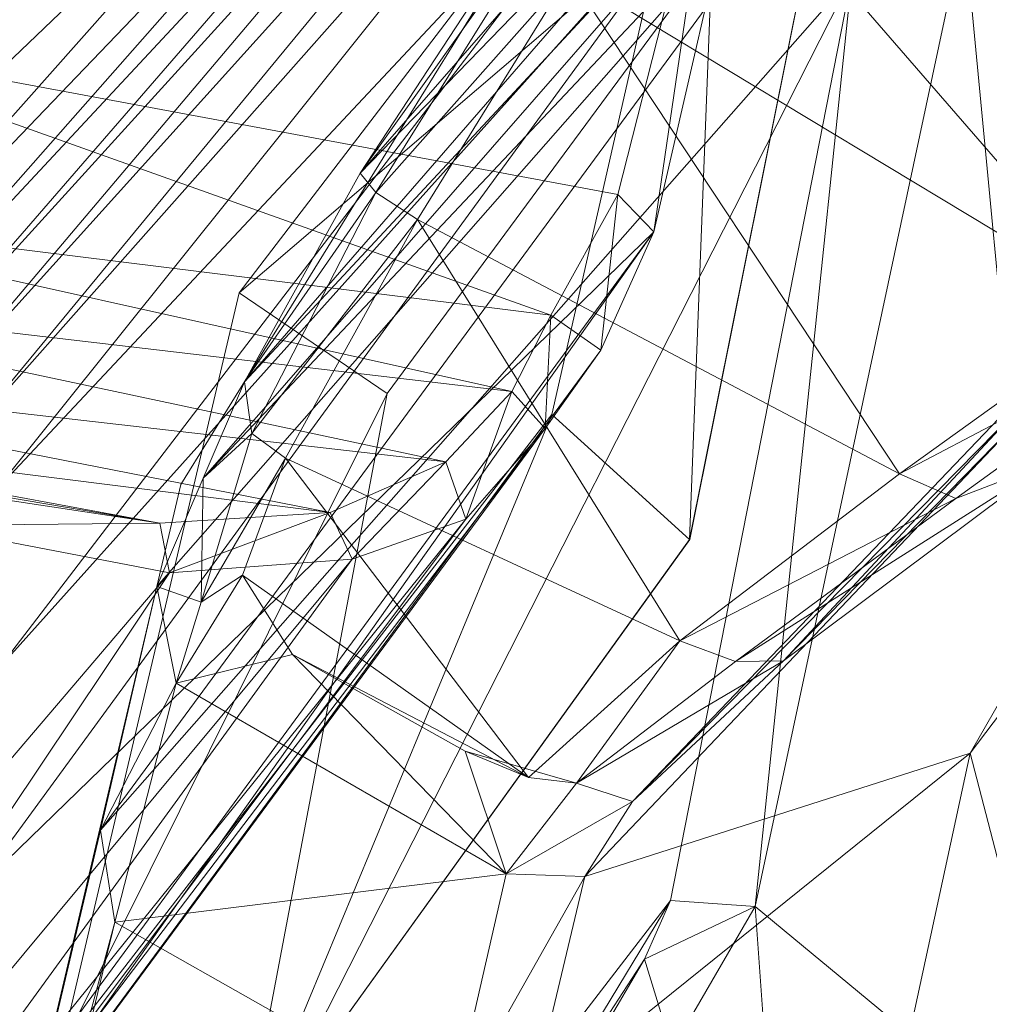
# Model space of a CAD drawing. Header units: inches. Extents: x -296 to -171, y 54 to 179.
# Tile 59 of 75: x -268.65 to -267.1, y 64.87 to 66.44. Entities that reach past the tile are written whole.
import ezdxf

# ---------------------------------------------------------------- set-up
doc = ezdxf.new("R2010")
doc.units = ezdxf.units.IN
doc.header["$LTSCALE"] = 0.299896
doc.header["$MEASUREMENT"] = 0
doc.layers.add('A-FURN-HAWORTH-ATT', color=7, linetype='Continuous')
doc.layers.add('CET Default', color=7, linetype='Continuous')
doc.layers.add('A-FURN-P-SEAT', color=7, linetype='Continuous', true_color=0xce0000)
doc.layers.add('CET color Grey80', color=7, linetype='Continuous', true_color=0xcccdc8)
doc.styles.add('Arial', font='arial.ttf')

# ---------------------------------------------------------------- blocks, each defined once
blk = doc.blocks.new('*C69')
at = {"layer": 'A-FURN-P-SEAT', "linetype": 'Continuous', "lineweight": 0}
blk.add_lwpolyline([(3.7176, 22.4706), (0, 22.6994), (-3.7176, 22.4706), (-5.0865, 22.2104), (-6.8159, 21.4823), (-7.6765, 20.6877), (-9.5419, 20.26), (-9.9815, 19.7036), (-10.0826, 18.8126), (-10.3897, 18.8231), (-10.5124, 17.6049), (-10.115, 16.4274), (-9.7353, 16.1932), (-8.2639, 16.9075), (-7.6002, 18.3869), (-5.8408, 18.5032), (-4.4815, 18.2375), (-3.4639, 17.7498), (-2.6681, 16.8798), (-2.2447, 16.0431), (-2.034, 14.7768), (-1.9097, 11.9308)], dxfattribs=at)
blk.add_lwpolyline([(-9.765, 17.935), (-10.5072, 20.401), (-11.3206, 20.3428), (-11.6141, 19.3691), (-11.6938, 18.3758), (-11.1732, 16.6907), (-11.9144, 14.7256), (-12.3443, 12.5295), (-12.0366, 9.0761), (-11.8787, 8.7652), (-10.8723, 8.5484), (-10.6323, 8.6602), (-9.8061, 16.593), (-9.765, 17.935)], close=True, dxfattribs=at)
at = {"layer": 'A-FURN-HAWORTH-ATT', "linetype": 'Continuous', "style": 'Arial'}
for tag in ['CAPPN', 'CAPTG', 'CAPQT', 'CAPMC', 'CAPMG', 'L2', 'L3', 'PSPN', 'PST1', 'PST2', 'PST3', 'PSQT', 'PSMC', 'L1']:
    blk.add_attdef(tag, (0, 0), '', height=0.00394, dxfattribs=at).dxf.unprotected_set("ltscale", 0)
blk = doc.blocks.new('*C115')
at = {"layer": 'CET color Grey80', "linetype": 'Continuous', "lineweight": 0}
for points in [[(-10.6406, 18.5878, 19.3917), (-10.0232, 18.5928, 19.3341), (-10.5531, 20.3949, 12.2422), (-10.6406, 18.5878, 19.3917)], [(-10.4814, 20.3153, 12.2054), (-10.5531, 20.3949, 12.2422), (-10.0232, 18.5928, 19.3341), (-10.4814, 20.3153, 12.2054)], [(-10.4814, 20.3153, 12.2054), (-10.774, 18.1195, 11.5769), (-10.7636, 18.6271, 11.2101), (-10.4814, 20.3153, 12.2054)], [(-10.4814, 20.3153, 12.2054), (-10.2875, 16.6973, 17.5924), (-10.774, 18.1195, 11.5769), (-10.4814, 20.3153, 12.2054)], [(-10.4814, 20.3153, 12.2054), (-9.9299, 18.4771, 19.2697), (-10.2875, 16.6973, 17.5924), (-10.4814, 20.3153, 12.2054)], [(-10.4814, 20.3153, 12.2054), (-10.0232, 18.5928, 19.3341), (-9.9299, 18.4771, 19.2697), (-10.4814, 20.3153, 12.2054)], [(-9.8197, 18.0661, 12.7055), (-9.686, 20.0817, 13.5256), (-9.4193, 20.2419, 13.0551), (-9.8197, 18.0661, 12.7055)], [(-9.4408, 18.1981, 12.218), (-9.8197, 18.0661, 12.7055), (-9.4193, 20.2419, 13.0551), (-9.4408, 18.1981, 12.218)], [(-10.0616, 17.9015, 13.268), (-9.8498, 19.9156, 14.0607), (-9.686, 20.0817, 13.5256), (-10.0616, 17.9015, 13.268)], [(-9.8197, 18.0661, 12.7055), (-10.0616, 17.9015, 13.268), (-9.686, 20.0817, 13.5256), (-9.8197, 18.0661, 12.7055)], [(-10.1868, 17.7553, 13.878), (-9.9434, 19.7649, 14.5955), (-9.8498, 19.9156, 14.0607), (-10.1868, 17.7553, 13.878)], [(-10.0616, 17.9015, 13.268), (-10.1868, 17.7553, 13.878), (-9.8498, 19.9156, 14.0607), (-10.0616, 17.9015, 13.268)], [(-10.2238, 17.567, 14.4709), (-9.9916, 19.6144, 15.1331), (-9.9434, 19.7649, 14.5955), (-10.2238, 17.567, 14.4709)], [(-10.1868, 17.7553, 13.878), (-10.2238, 17.567, 14.4709), (-9.9434, 19.7649, 14.5955), (-10.1868, 17.7553, 13.878)], [(-10.2238, 17.567, 14.4709), (-10.2383, 17.414, 15.0149), (-9.9916, 19.6144, 15.1331), (-10.2238, 17.567, 14.4709)], [(-9.9916, 19.6144, 15.1331), (-10.2383, 17.414, 15.0149), (-10.2173, 17.2083, 15.7773), (-9.9916, 19.6144, 15.1331)], [(-9.9916, 19.6144, 15.1331), (-10.2173, 17.2083, 15.7773), (-9.9773, 19.3709, 15.9683), (-9.9916, 19.6144, 15.1331)], [(-10.2173, 17.2083, 15.7773), (-9.8029, 18.6692, 18.5785), (-9.9773, 19.3709, 15.9683), (-10.2173, 17.2083, 15.7773)], [(-11.0709, 17.6762, 18.7278), (-11.5847, 19.2761, 12.2454), (-11.6638, 18.2788, 12.0118), (-11.0709, 17.6762, 18.7278)], [(-10.7449, 18.5179, 19.3674), (-11.5847, 19.2761, 12.2454), (-11.0709, 17.6762, 18.7278), (-10.7449, 18.5179, 19.3674)], [(-10.3897, 18.8231, 16.1962), (-10.2221, 17.5419, 15.8228), (-10.5123, 17.6049, 15.8835), (-10.3897, 18.8231, 16.1962)], [(-10.3897, 18.8231, 16.1962), (-10.0504, 18.8115, 16.1291), (-10.2221, 17.5419, 15.8228), (-10.3897, 18.8231, 16.1962)], [(-9.9775, 17.6447, 20.7656), (-10.0504, 18.8115, 16.1291), (-10.3897, 18.8231, 16.1962), (-9.9775, 17.6447, 20.7656)], [(-9.9775, 17.6447, 20.7656), (-9.6927, 17.6234, 20.7632), (-10.0504, 18.8115, 16.1291), (-9.9775, 17.6447, 20.7656)], [(-9.4026, 16.7573, 24.4948), (-9.0887, 17.4906, 26.3186), (-8.829, 18.7246, 26.1087), (-9.4026, 16.7573, 24.4948)], [(-9.4026, 16.7573, 24.4948), (-8.829, 18.7246, 26.1087), (-9.0812, 18.3239, 24.6063), (-9.4026, 16.7573, 24.4948)], [(-10.2173, 17.2083, 15.7773), (-10.0274, 16.5884, 18.3336), (-9.8029, 18.6692, 18.5785), (-10.2173, 17.2083, 15.7773)], [(-10.0274, 16.5884, 18.3336), (-9.6601, 18.3325, 20.1041), (-9.8029, 18.6692, 18.5785), (-10.0274, 16.5884, 18.3336)], [(-10.785, 18.2212, 11.386), (-10.7636, 18.6271, 11.2101), (-10.774, 18.1195, 11.5769), (-10.785, 18.2212, 11.386)], [(-10.785, 18.2212, 11.386), (-10.7838, 18.3942, 11.2404), (-10.7636, 18.6271, 11.2101), (-10.785, 18.2212, 11.386)], [(-10.6406, 18.5878, 19.3917), (-10.7449, 18.5179, 19.3674), (-10.6363, 18.1545, 20.7921), (-10.6406, 18.5878, 19.3917)], [(-10.5258, 18.2138, 20.8215), (-10.0232, 18.5928, 19.3341), (-10.6406, 18.5878, 19.3917), (-10.5258, 18.2138, 20.8215)], [(-10.6406, 18.5878, 19.3917), (-10.6363, 18.1545, 20.7921), (-10.5258, 18.2138, 20.8215), (-10.6406, 18.5878, 19.3917)], [(-10.5258, 18.2138, 20.8215), (-9.9171, 18.2133, 20.7946), (-10.0232, 18.5928, 19.3341), (-10.5258, 18.2138, 20.8215)], [(-9.9299, 18.4771, 19.2697), (-10.0232, 18.5928, 19.3341), (-9.9171, 18.2133, 20.7946), (-9.9299, 18.4771, 19.2697)], [(-8.3981, 18.5418, 13.7681), (-8.6592, 18.417, 14.2541), (-9.7669, 18.0051, 12.7479), (-8.3981, 18.5418, 13.7681)], [(-8.3981, 18.5418, 13.7681), (-9.7669, 18.0051, 12.7479), (-9.3907, 18.1391, 12.2835), (-8.3981, 18.5418, 13.7681)], [(-10.7449, 18.5179, 19.3674), (-11.0709, 17.6762, 18.7278), (-10.6363, 18.1545, 20.7921), (-10.7449, 18.5179, 19.3674)], [(-10.1725, 16.2955, 19.0869), (-10.2875, 16.6973, 17.5924), (-9.9299, 18.4771, 19.2697), (-10.1725, 16.2955, 19.0869)], [(-10.1725, 16.2955, 19.0869), (-9.9299, 18.4771, 19.2697), (-9.8132, 18.0953, 20.7583), (-10.1725, 16.2955, 19.0869)], [(-9.9299, 18.4771, 19.2697), (-9.9171, 18.2133, 20.7946), (-9.8132, 18.0953, 20.7583), (-9.9299, 18.4771, 19.2697)], [(-8.6592, 18.417, 14.2541), (-8.7915, 18.2665, 14.764), (-9.9939, 17.8545, 13.3076), (-8.6592, 18.417, 14.2541)], [(-8.6592, 18.417, 14.2541), (-9.9939, 17.8545, 13.3076), (-9.7669, 18.0051, 12.7479), (-8.6592, 18.417, 14.2541)], [(-10.785, 18.2212, 11.386), (-10.8953, 18.3242, 11.2711), (-10.7838, 18.3942, 11.2404), (-10.785, 18.2212, 11.386)], [(-10.0274, 16.5884, 18.3336), (-9.9173, 16.3618, 19.7158), (-9.6601, 18.3325, 20.1041), (-10.0274, 16.5884, 18.3336)], [(-9.9173, 16.3618, 19.7158), (-9.5131, 18.0937, 21.5189), (-9.6601, 18.3325, 20.1041), (-9.9173, 16.3618, 19.7158)], [(-10.8958, 18.0602, 11.6148), (-11.0131, 18.2336, 11.4344), (-10.8953, 18.3242, 11.2711), (-10.8958, 18.0602, 11.6148)], [(-10.8958, 18.0602, 11.6148), (-10.8953, 18.3242, 11.2711), (-10.785, 18.2212, 11.386), (-10.8958, 18.0602, 11.6148)], [(-9.5176, 16.5495, 23.693), (-9.4026, 16.7573, 24.4948), (-9.0812, 18.3239, 24.6063), (-9.5176, 16.5495, 23.693)], [(-9.5176, 16.5495, 23.693), (-9.0812, 18.3239, 24.6063), (-9.1898, 18.1739, 23.9062), (-9.5176, 16.5495, 23.693)], [(-9.1889, 16.755, 26.0567), (-8.9462, 17.4133, 27.7466), (-8.6373, 18.3, 29.7738), (-9.1889, 16.755, 26.0567)], [(-9.1889, 16.755, 26.0567), (-8.6373, 18.3, 29.7738), (-8.6294, 18.2847, 29.754), (-9.1889, 16.755, 26.0567)], [(-11.0709, 17.6762, 18.7278), (-11.6638, 18.2788, 12.0118), (-11.1889, 16.7397, 18.0362), (-11.0709, 17.6762, 18.7278)], [(-8.7915, 18.2665, 14.764), (-8.843, 18.1049, 15.2659), (-10.1133, 17.6923, 13.8942), (-8.7915, 18.2665, 14.764)], [(-8.7915, 18.2665, 14.764), (-10.1133, 17.6923, 13.8942), (-9.9939, 17.8545, 13.3076), (-8.7915, 18.2665, 14.764)], [(-11.5668, 18.1734, 11.9685), (-11.0131, 18.2336, 11.4344), (-10.8958, 18.0602, 11.6148), (-11.5668, 18.1734, 11.9685)], [(-10.8958, 18.0602, 11.6148), (-10.785, 18.2212, 11.386), (-10.774, 18.1195, 11.5769), (-10.8958, 18.0602, 11.6148)], [(-10.5258, 18.2138, 20.8215), (-10.6363, 18.1545, 20.7921), (-10.6422, 18.0128, 21.1673), (-10.5258, 18.2138, 20.8215)], [(-10.5258, 18.2138, 20.8215), (-10.6422, 18.0128, 21.1673), (-10.5503, 18.0325, 21.323), (-10.5258, 18.2138, 20.8215)], [(-10.5258, 18.2138, 20.8215), (-10.5503, 18.0325, 21.323), (-10.3712, 18.0769, 21.2158), (-10.5258, 18.2138, 20.8215)], [(-10.5258, 18.2138, 20.8215), (-10.3712, 18.0769, 21.2158), (-10.055, 18.0809, 21.1936), (-10.5258, 18.2138, 20.8215)], [(-10.5258, 18.2138, 20.8215), (-10.055, 18.0809, 21.1936), (-9.9171, 18.2133, 20.7946), (-10.5258, 18.2138, 20.8215)], [(-9.9227, 18.0111, 21.3563), (-9.9171, 18.2133, 20.7946), (-10.055, 18.0809, 21.1936), (-9.9227, 18.0111, 21.3563)], [(-9.9171, 18.2133, 20.7946), (-9.9227, 18.0111, 21.3563), (-9.8871, 18.0814, 21.1767), (-9.9171, 18.2133, 20.7946)], [(-9.8132, 18.0953, 20.7583), (-9.9171, 18.2133, 20.7946), (-9.8871, 18.0814, 21.1767), (-9.8132, 18.0953, 20.7583)], [(-9.4408, 18.1981, 12.218), (-9.7669, 18.0051, 12.7479), (-9.8197, 18.0661, 12.7055), (-9.4408, 18.1981, 12.218)], [(-9.4408, 18.1981, 12.218), (-9.3907, 18.1391, 12.2835), (-9.7669, 18.0051, 12.7479), (-9.4408, 18.1981, 12.218)], [(-11.5668, 18.1734, 11.9685), (-10.8958, 18.0602, 11.6148), (-10.4033, 16.5392, 17.5605), (-11.5668, 18.1734, 11.9685)], [(-11.5668, 18.1734, 11.9685), (-10.4033, 16.5392, 17.5605), (-11.0809, 16.6443, 17.9339), (-11.5668, 18.1734, 11.9685)], [(-9.5986, 16.4003, 23.0448), (-9.5176, 16.5495, 23.693), (-9.1898, 18.1739, 23.9062), (-9.5986, 16.4003, 23.0448)], [(-9.5986, 16.4003, 23.0448), (-9.1898, 18.1739, 23.9062), (-9.2726, 18.0893, 23.3176), (-9.5986, 16.4003, 23.0448)], [(-10.6363, 18.1545, 20.7921), (-11.0709, 17.6762, 18.7278), (-11.0686, 16.3664, 19.5788), (-10.6363, 18.1545, 20.7921)], [(-10.6422, 18.0128, 21.1673), (-10.6363, 18.1545, 20.7921), (-11.0686, 16.3664, 19.5788), (-10.6422, 18.0128, 21.1673)], [(-10.2875, 16.6973, 17.5924), (-10.8958, 18.0602, 11.6148), (-10.774, 18.1195, 11.5769), (-10.2875, 16.6973, 17.5924)], [(-9.791, 17.9087, 21.1533), (-10.1725, 16.2955, 19.0869), (-9.8132, 18.0953, 20.7583), (-9.791, 17.9087, 21.1533)], [(-8.843, 18.1049, 15.2659), (-8.8627, 17.9466, 15.7754), (-10.1484, 17.5421, 14.4811), (-8.843, 18.1049, 15.2659)], [(-8.843, 18.1049, 15.2659), (-10.1484, 17.5421, 14.4811), (-10.1133, 17.6923, 13.8942), (-8.843, 18.1049, 15.2659)], [(-9.8132, 18.0953, 20.7583), (-9.8871, 18.0814, 21.1767), (-9.791, 17.9087, 21.1533), (-9.8132, 18.0953, 20.7583)], [(-10.4794, 18.0629, 21.3083), (-9.9227, 18.0111, 21.3563), (-10.055, 18.0809, 21.1936), (-10.4794, 18.0629, 21.3083)], [(-10.3712, 18.0769, 21.2158), (-10.4794, 18.0629, 21.3083), (-10.055, 18.0809, 21.1936), (-10.3712, 18.0769, 21.2158)], [(-9.8884, 17.8153, 21.6868), (-9.8871, 18.0814, 21.1767), (-9.9227, 18.0111, 21.3563), (-9.8884, 17.8153, 21.6868)], [(-9.9173, 16.3618, 19.7158), (-9.7949, 16.2484, 21.1528), (-9.5131, 18.0937, 21.5189), (-9.9173, 16.3618, 19.7158)], [(-9.8884, 17.8153, 21.6868), (-9.8227, 17.8081, 21.646), (-9.8871, 18.0814, 21.1767), (-9.8884, 17.8153, 21.6868)], [(-9.791, 17.9087, 21.1533), (-9.8871, 18.0814, 21.1767), (-9.8227, 17.8081, 21.646), (-9.791, 17.9087, 21.1533)], [(-9.7949, 16.2484, 21.1528), (-9.4285, 18.0432, 22.17), (-9.5131, 18.0937, 21.5189), (-9.7949, 16.2484, 21.1528)], [(-9.6581, 16.3161, 22.5152), (-9.5986, 16.4003, 23.0448), (-9.2726, 18.0893, 23.3176), (-9.6581, 16.3161, 22.5152)], [(-9.6581, 16.3161, 22.5152), (-9.2726, 18.0893, 23.3176), (-9.3434, 18.0581, 22.8082), (-9.6581, 16.3161, 22.5152)], [(-10.4794, 18.0629, 21.3083), (-10.5794, 17.753, 21.776), (-9.8884, 17.8153, 21.6868), (-10.4794, 18.0629, 21.3083)], [(-10.5794, 17.753, 21.776), (-10.4794, 18.0629, 21.3083), (-10.5503, 18.0325, 21.323), (-10.5794, 17.753, 21.776)], [(-10.5503, 18.0325, 21.323), (-10.4794, 18.0629, 21.3083), (-10.3712, 18.0769, 21.2158), (-10.5503, 18.0325, 21.323)], [(-10.4794, 18.0629, 21.3083), (-9.8884, 17.8153, 21.6868), (-9.9227, 18.0111, 21.3563), (-10.4794, 18.0629, 21.3083)], [(-9.8197, 18.0661, 12.7055), (-9.9939, 17.8545, 13.3076), (-10.0616, 17.9015, 13.268), (-9.8197, 18.0661, 12.7055)], [(-9.8197, 18.0661, 12.7055), (-9.7669, 18.0051, 12.7479), (-9.9939, 17.8545, 13.3076), (-9.8197, 18.0661, 12.7055)], [(-10.2875, 16.6973, 17.5924), (-10.4033, 16.5392, 17.5605), (-10.8958, 18.0602, 11.6148), (-10.2875, 16.6973, 17.5924)], [(-9.7273, 16.2619, 21.8694), (-9.6581, 16.3161, 22.5152), (-9.3434, 18.0581, 22.8082), (-9.7273, 16.2619, 21.8694)], [(-9.7273, 16.2619, 21.8694), (-9.3434, 18.0581, 22.8082), (-9.4285, 18.0432, 22.17), (-9.7273, 16.2619, 21.8694)], [(-10.5503, 18.0325, 21.323), (-10.6422, 18.0128, 21.1673), (-10.7391, 17.6981, 21.676), (-10.5503, 18.0325, 21.323)], [(-10.5503, 18.0325, 21.323), (-10.7391, 17.6981, 21.676), (-10.6733, 17.7372, 21.7601), (-10.5503, 18.0325, 21.323)], [(-10.6733, 17.7372, 21.7601), (-10.5794, 17.753, 21.776), (-10.5503, 18.0325, 21.323), (-10.6733, 17.7372, 21.7601)], [(-9.7949, 16.2484, 21.1528), (-9.7273, 16.2619, 21.8694), (-9.4285, 18.0432, 22.17), (-9.7949, 16.2484, 21.1528)], [(-10.6422, 18.0128, 21.1673), (-11.0686, 16.3664, 19.5788), (-11.0718, 16.2538, 19.9954), (-10.6422, 18.0128, 21.1673)], [(-10.7391, 17.6981, 21.676), (-10.6422, 18.0128, 21.1673), (-11.0718, 16.2538, 19.9954), (-10.7391, 17.6981, 21.676)], [(-8.8627, 17.9466, 15.7754), (-10.1412, 17.4057, 14.9862), (-10.1484, 17.5421, 14.4811), (-8.8627, 17.9466, 15.7754)], [(-10.1412, 17.4057, 14.9862), (-8.8627, 17.9466, 15.7754), (-8.84, 17.6436, 16.7344), (-10.1412, 17.4057, 14.9862)], [(-9.791, 17.9087, 21.1533), (-10.139, 16.1398, 19.558), (-10.1725, 16.2955, 19.0869), (-9.791, 17.9087, 21.1533)], [(-9.7709, 17.7423, 21.509), (-10.139, 16.1398, 19.558), (-9.791, 17.9087, 21.1533), (-9.7709, 17.7423, 21.509)], [(-9.791, 17.9087, 21.1533), (-9.8227, 17.8081, 21.646), (-9.7709, 17.7423, 21.509), (-9.791, 17.9087, 21.1533)], [(-10.0616, 17.9015, 13.268), (-10.1133, 17.6923, 13.8942), (-10.1868, 17.7553, 13.878), (-10.0616, 17.9015, 13.268)], [(-10.0616, 17.9015, 13.268), (-9.9939, 17.8545, 13.3076), (-10.1133, 17.6923, 13.8942), (-10.0616, 17.9015, 13.268)], [(-10.5794, 17.753, 21.776), (-9.8805, 17.3801, 22.0901), (-9.8884, 17.8153, 21.6868), (-10.5794, 17.753, 21.776)], [(-9.8805, 17.3801, 22.0901), (-9.8227, 17.8081, 21.646), (-9.8884, 17.8153, 21.6868), (-9.8805, 17.3801, 22.0901)], [(-9.8805, 17.3801, 22.0901), (-9.8014, 17.3757, 22.0494), (-9.8227, 17.8081, 21.646), (-9.8805, 17.3801, 22.0901)], [(-9.7709, 17.7423, 21.509), (-9.8227, 17.8081, 21.646), (-9.8014, 17.3757, 22.0494), (-9.7709, 17.7423, 21.509)], [(-10.8478, 17.3358, 22.0867), (-10.7502, 17.3467, 22.1151), (-10.5794, 17.753, 21.776), (-10.8478, 17.3358, 22.0867)], [(-10.8478, 17.3358, 22.0867), (-10.5794, 17.753, 21.776), (-10.6733, 17.7372, 21.7601), (-10.8478, 17.3358, 22.0867)], [(-10.5794, 17.753, 21.776), (-10.7502, 17.3467, 22.1151), (-9.8805, 17.3801, 22.0901), (-10.5794, 17.753, 21.776)], [(-10.1868, 17.7553, 13.878), (-10.1484, 17.5421, 14.4811), (-10.2238, 17.567, 14.4709), (-10.1868, 17.7553, 13.878)], [(-10.1868, 17.7553, 13.878), (-10.1133, 17.6923, 13.8942), (-10.1484, 17.5421, 14.4811), (-10.1868, 17.7553, 13.878)], [(-10.6733, 17.7372, 21.7601), (-10.7391, 17.6981, 21.676), (-10.9467, 17.2137, 22.0841), (-10.6733, 17.7372, 21.7601)], [(-10.6733, 17.7372, 21.7601), (-10.9467, 17.2137, 22.0841), (-10.8478, 17.3358, 22.0867), (-10.6733, 17.7372, 21.7601)], [(-9.7709, 17.7423, 21.509), (-10.1163, 15.9619, 19.9496), (-10.139, 16.1398, 19.558), (-9.7709, 17.7423, 21.509)], [(-9.7641, 17.3614, 21.9745), (-10.1163, 15.9619, 19.9496), (-9.7709, 17.7423, 21.509), (-9.7641, 17.3614, 21.9745)], [(-9.7709, 17.7423, 21.509), (-9.8014, 17.3757, 22.0494), (-9.7641, 17.3614, 21.9745), (-9.7709, 17.7423, 21.509)], [(-10.9467, 17.2137, 22.0841), (-10.7391, 17.6981, 21.676), (-11.1658, 16.0315, 20.3878), (-10.9467, 17.2137, 22.0841)], [(-10.7391, 17.6981, 21.676), (-11.0718, 16.2538, 19.9954), (-11.1658, 16.0315, 20.3878), (-10.7391, 17.6981, 21.676)], [(-11.0686, 16.3664, 19.5788), (-11.0709, 17.6762, 18.7278), (-11.1889, 16.7397, 18.0362), (-11.0686, 16.3664, 19.5788)], [(-10.1412, 17.4057, 14.9862), (-8.84, 17.6436, 16.7344), (-10.1374, 17.1853, 15.7846), (-10.1412, 17.4057, 14.9862)], [(-8.84, 17.6436, 16.7344), (-9.9654, 16.5736, 18.2878), (-10.1374, 17.1853, 15.7846), (-8.84, 17.6436, 16.7344)], [(-10.115, 16.4274, 20.4848), (-9.6927, 17.6234, 20.7632), (-9.9775, 17.6447, 20.7656), (-10.115, 16.4274, 20.4848)], [(-8.84, 17.6436, 16.7344), (-8.7888, 17.2162, 18.2828), (-9.9654, 16.5736, 18.2878), (-8.84, 17.6436, 16.7344)], [(-10.115, 16.4274, 20.4848), (-9.8568, 16.362, 20.4646), (-9.6927, 17.6234, 20.7632), (-10.115, 16.4274, 20.4848)], [(-10.5123, 17.6049, 15.8835), (-10.2221, 17.5419, 15.8228), (-9.8568, 16.362, 20.4646), (-10.5123, 17.6049, 15.8835)], [(-10.5123, 17.6049, 15.8835), (-9.8568, 16.362, 20.4646), (-10.115, 16.4274, 20.4848), (-10.5123, 17.6049, 15.8835)], [(-10.2238, 17.567, 14.4709), (-10.1412, 17.4057, 14.9862), (-10.2383, 17.414, 15.0149), (-10.2238, 17.567, 14.4709)], [(-10.2238, 17.567, 14.4709), (-10.1484, 17.5421, 14.4811), (-10.1412, 17.4057, 14.9862), (-10.2238, 17.567, 14.4709)], [(-9.4026, 16.7573, 24.4948), (-9.0371, 17.4149, 26.2941), (-9.0887, 17.4906, 26.3186), (-9.4026, 16.7573, 24.4948)], [(-10.2383, 17.414, 15.0149), (-10.1412, 17.4057, 14.9862), (-10.1374, 17.1853, 15.7846), (-10.2383, 17.414, 15.0149)], [(-10.2383, 17.414, 15.0149), (-10.1374, 17.1853, 15.7846), (-10.2173, 17.2083, 15.7773), (-10.2383, 17.414, 15.0149)], [(-10.7502, 17.3467, 22.1151), (-9.8945, 16.9197, 22.3138), (-9.8805, 17.3801, 22.0901), (-10.7502, 17.3467, 22.1151)], [(-9.8945, 16.9197, 22.3138), (-9.8014, 17.3757, 22.0494), (-9.8805, 17.3801, 22.0901), (-9.8945, 16.9197, 22.3138)], [(-9.8945, 16.9197, 22.3138), (-9.8226, 16.7564, 22.3146), (-9.8014, 17.3757, 22.0494), (-9.8945, 16.9197, 22.3138)], [(-9.7641, 17.3614, 21.9745), (-9.8014, 17.3757, 22.0494), (-9.8226, 16.7564, 22.3146), (-9.7641, 17.3614, 21.9745)], [(-9.7641, 17.3614, 21.9745), (-10.1051, 15.6239, 20.3937), (-10.1163, 15.9619, 19.9496), (-9.7641, 17.3614, 21.9745)], [(-9.8085, 16.5854, 22.3025), (-10.1051, 15.6239, 20.3937), (-9.7641, 17.3614, 21.9745), (-9.8085, 16.5854, 22.3025)], [(-9.7641, 17.3614, 21.9745), (-9.8226, 16.7564, 22.3146), (-9.8085, 16.5854, 22.3025), (-9.7641, 17.3614, 21.9745)], [(-11.0688, 16.8422, 22.2779), (-10.9342, 16.9393, 22.2903), (-10.7502, 17.3467, 22.1151), (-11.0688, 16.8422, 22.2779)], [(-11.0688, 16.8422, 22.2779), (-10.7502, 17.3467, 22.1151), (-10.8478, 17.3358, 22.0867), (-11.0688, 16.8422, 22.2779)], [(-10.7502, 17.3467, 22.1151), (-10.9342, 16.9393, 22.2903), (-9.8945, 16.9197, 22.3138), (-10.7502, 17.3467, 22.1151)], [(-10.8478, 17.3358, 22.0867), (-10.9467, 17.2137, 22.0841), (-11.0688, 16.8422, 22.2779), (-10.8478, 17.3358, 22.0867)], [(-10.2173, 17.2083, 15.7773), (-10.1374, 17.1853, 15.7846), (-9.9654, 16.5736, 18.2878), (-10.2173, 17.2083, 15.7773)], [(-10.2173, 17.2083, 15.7773), (-9.9654, 16.5736, 18.2878), (-10.0274, 16.5884, 18.3336), (-10.2173, 17.2083, 15.7773)], [(-1.3629, 13.5784, 5.9141), (-1.5051, 13.6806, 4.052), (-12.739, 16.9411, 2.9074), (-1.3629, 13.5784, 5.9141)], [(-1.3629, 13.5784, 5.9141), (-12.739, 16.9411, 2.9074), (-12.722, 16.9115, 3.4128), (-1.3629, 13.5784, 5.9141)], [(-1.5051, 13.6806, 4.052), (-12.3795, 16.7268, 2.8919), (-12.739, 16.9411, 2.9074), (-1.5051, 13.6806, 4.052)], [(-10.9342, 16.9393, 22.2903), (-11.1522, 16.4849, 22.4034), (-9.9144, 16.587, 22.3951), (-10.9342, 16.9393, 22.2903)], [(-10.9342, 16.9393, 22.2903), (-9.9144, 16.587, 22.3951), (-9.8945, 16.9197, 22.3138), (-10.9342, 16.9393, 22.2903)], [(-12.7144, 16.9008, 3.4452), (-1.3629, 13.5784, 5.9141), (-12.722, 16.9115, 3.4128), (-12.7144, 16.9008, 3.4452)], [(-12.7038, 16.8891, 3.4729), (-1.4288, 13.5767, 5.9177), (-12.7144, 16.9008, 3.4452), (-12.7038, 16.8891, 3.4729)], [(-12.7144, 16.9008, 3.4452), (-1.4288, 13.5767, 5.9177), (-1.3629, 13.5784, 5.9141), (-12.7144, 16.9008, 3.4452)], [(-12.6446, 16.785, 3.615), (-1.408, 13.5496, 5.9322), (-12.7038, 16.8891, 3.4729), (-12.6446, 16.785, 3.615)], [(-12.7038, 16.8891, 3.4729), (-1.408, 13.5496, 5.9322), (-1.4288, 13.5767, 5.9177), (-12.7038, 16.8891, 3.4729)], [(-1.3199, 12.8706, 6.0459), (-12.6446, 16.785, 3.615), (-12.6851, 16.6135, 3.7107), (-1.3199, 12.8706, 6.0459)], [(-12.6446, 16.785, 3.615), (-1.1253, 13.178, 6.0459), (-1.408, 13.5496, 5.9322), (-12.6446, 16.785, 3.615)], [(-1.3199, 12.8706, 6.0459), (-1.1253, 13.178, 6.0459), (-12.6446, 16.785, 3.615), (-1.3199, 12.8706, 6.0459)], [(-1.1999, 13.2427, 4.112), (-12.2841, 16.4573, 2.8919), (-12.3795, 16.7268, 2.8919), (-1.1999, 13.2427, 4.112)], [(-1.5051, 13.6806, 4.052), (-1.1999, 13.2427, 4.112), (-12.3795, 16.7268, 2.8919), (-1.5051, 13.6806, 4.052)], [(-11.0809, 16.6443, 17.9339), (-10.4033, 16.5392, 17.5605), (-10.2932, 16.1689, 19.0202), (-11.0809, 16.6443, 17.9339)], [(-1.4329, 12.5227, 6.0459), (-12.6851, 16.6135, 3.7107), (-12.8273, 16.1759, 3.7106), (-1.4329, 12.5227, 6.0459)], [(-1.4329, 12.5227, 6.0459), (-1.3199, 12.8706, 6.0459), (-12.6851, 16.6135, 3.7107), (-1.4329, 12.5227, 6.0459)], [(-11.1522, 16.4849, 22.4034), (-9.9612, 16.0833, 22.4404), (-9.9144, 16.587, 22.3951), (-11.1522, 16.4849, 22.4034)], [(-11.1522, 16.4849, 22.4034), (-11.3118, 16.0749, 22.45), (-9.9612, 16.0833, 22.4404), (-11.1522, 16.4849, 22.4034)], [(-1.4092, 12.9126, 4.112), (-12.4147, 16.0555, 2.8919), (-12.2841, 16.4573, 2.8919), (-1.4092, 12.9126, 4.112)], [(-1.1999, 13.2427, 4.112), (-1.4092, 12.9126, 4.112), (-12.2841, 16.4573, 2.8919), (-1.1999, 13.2427, 4.112)], [(-1.4329, 12.5227, 6.0459), (-12.8273, 16.1759, 3.7106), (-12.8953, 16.0134, 3.6151), (-1.4329, 12.5227, 6.0459)], [(-1.5299, 12.5412, 4.112), (-12.6502, 15.8936, 2.8919), (-12.4147, 16.0555, 2.8919), (-1.5299, 12.5412, 4.112)], [(-1.4092, 12.9126, 4.112), (-1.5299, 12.5412, 4.112), (-12.4147, 16.0555, 2.8919), (-1.4092, 12.9126, 4.112)], [(-12.8953, 16.0134, 3.6151), (-13.006, 15.9597, 3.4724), (-1.9024, 12.0244, 5.9322), (-12.8953, 16.0134, 3.6151)], [(-1.4329, 12.5227, 6.0459), (-12.8953, 16.0134, 3.6151), (-1.4556, 12.158, 6.0459), (-1.4329, 12.5227, 6.0459)], [(-12.8953, 16.0134, 3.6151), (-1.9024, 12.0244, 5.9322), (-1.4556, 12.158, 6.0459), (-12.8953, 16.0134, 3.6151)], [(-1.8079, 11.9755, 5.9534), (-13.0216, 15.9559, 3.4449), (-13.0348, 15.9505, 3.4131), (-1.8079, 11.9755, 5.9534)], [(-1.9024, 12.0244, 5.9322), (-13.006, 15.9597, 3.4724), (-13.0216, 15.9559, 3.4449), (-1.9024, 12.0244, 5.9322)], [(-1.9024, 12.0244, 5.9322), (-13.0216, 15.9559, 3.4449), (-1.8079, 11.9755, 5.9534), (-1.9024, 12.0244, 5.9322)], [(-2.0582, 11.9752, 4.052), (-13.0348, 15.9505, 3.4131), (-13.0671, 15.9315, 2.9071), (-2.0582, 11.9752, 4.052)], [(-2.0582, 11.9752, 4.052), (-1.88, 11.9734, 5.9165), (-13.0348, 15.9505, 3.4131), (-2.0582, 11.9752, 4.052)], [(-1.8079, 11.9755, 5.9534), (-13.0348, 15.9505, 3.4131), (-1.88, 11.9734, 5.9165), (-1.8079, 11.9755, 5.9534)], [(-1.5541, 12.1499, 4.112), (-2.0582, 11.9752, 4.052), (-13.0671, 15.9315, 2.9071), (-1.5541, 12.1499, 4.112)], [(-1.5541, 12.1499, 4.112), (-13.0671, 15.9315, 2.9071), (-12.6502, 15.8936, 2.8919), (-1.5541, 12.1499, 4.112)], [(-1.5299, 12.5412, 4.112), (-1.5541, 12.1499, 4.112), (-12.6502, 15.8936, 2.8919), (-1.5299, 12.5412, 4.112)]]:
    blk.add_3dface(points, dxfattribs=at)
blk = doc.blocks.new('*C106')
at = {"layer": 'CET Default', "linetype": 'Continuous', "lineweight": 0, "rotation": 149.9999999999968}
blk.add_blockref('*C115', (-267.8847, 86.1159), dxfattribs=at)

msp = doc.modelspace()

# ---------------------------------------------------------------- block references
at = {"layer": 'CET Default', "linetype": 'Continuous', "lineweight": 0, "rotation": 149.9999999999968}
msp.add_blockref('*C69', (-267.8847, 86.1159), dxfattribs=at)
at = {"layer": 'CET Default', "linetype": 'Continuous', "lineweight": 0}
msp.add_blockref('*C106', (0, 0), dxfattribs=at)

doc.saveas('drawing.dxf')
